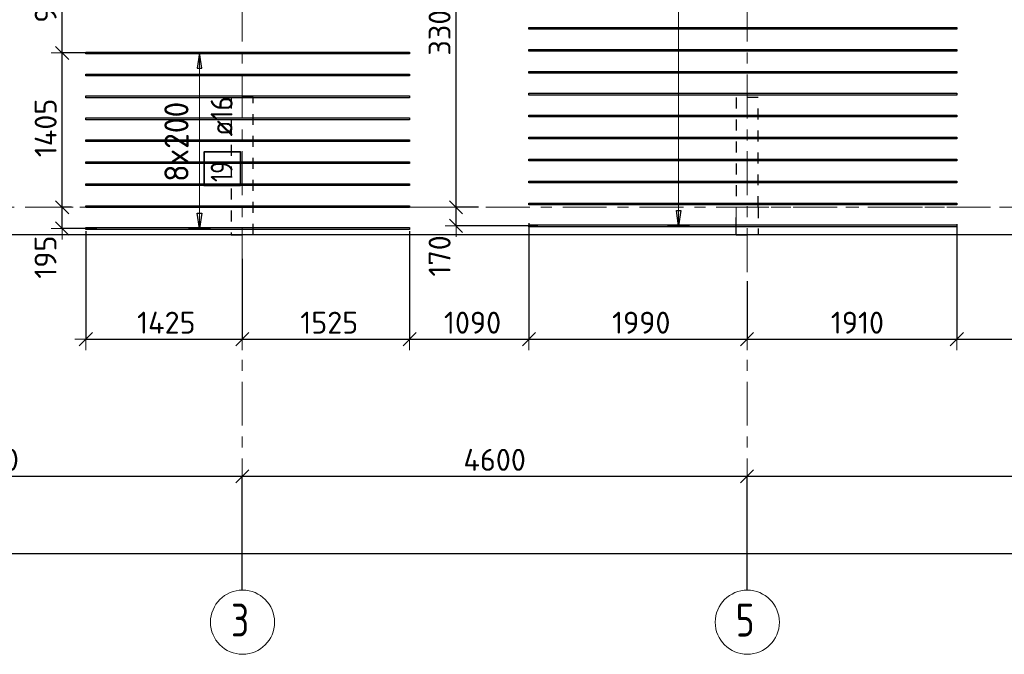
# Model space of a CAD drawing. Header units: metres. Extents: x -38 to 97, y -15 to 21.
# Tile 6 of 256: x 7.12 to 16.09, y -4.07 to 1.71. Entities that reach past the tile are written whole.
import ezdxf

# ---------------------------------------------------------------- set-up
doc = ezdxf.new("R2010")
doc.units = ezdxf.units.M
doc.header["$PDMODE"] = 65
for name, pattern in [('______11', [0.5, 0.4, -0.05, 0, -0.05]), ('______2', [0.0405, 0.03, -0.0105]), ('______3', [0.5, 0.4, -0.1]), ('______5', [1.1, 0.8, -0.1, 0.1, -0.1])]:
    doc.linetypes.add(name, pattern=pattern)
for name, color, linetype, lineweight in [('XR$2$Осевая линия (1)', 7, '______5', 13), ('XR$2$Размерная линия (1)', 7, 'Continuous', 13), ('XR$6$Балка (1)', 7, '______3', 13), ('XR$6$Перекрытие (1)', 7, 'Continuous', 35), ('XR$6$Размерная линия (1)', 7, 'Continuous', 13)]:
    doc.layers.add(name, color=color, linetype=linetype, lineweight=lineweight)
doc.layers.add('XR$6$Арм.стержн.Доп. Арм верхн.зоны Х', color=7, linetype='Continuous', lineweight=35, true_color=0x8c8cff)
doc.layers.add('XR$7$Стена_ бетон несущ.', color=7, linetype='Continuous', lineweight=70, true_color=0xb4b496)
doc.styles.add('ISOCPEUR', font='txt')
doc.dimstyles.new('DIMSTYLE_3', dxfattribs={"dimtxt": 0.2, "dimasz": 0.2, "dimexe": 0, "dimexo": 0, "dimgap": 0.1, "dimtad": 2, "dimdec": 0, "dimlfac": 1000, "dimrnd": 5, "dimzin": 12, "dimdsep": 46, "dimtxsty": 'ISOCPEUR', "dimblk1": 'ALL_ML_STRICH', "dimblk2": 'ALL_ML_STRICH', "dimsah": 1, "dimcen": 0, "dimclrd": 7, "dimclre": 256, "dimclrt": 7, "dimadec": 0, "dimazin": 0, "dimtfac": 1, "dimtdec": 0, "dimtix": 1, "dimtmove": 2, "dimatfit": 3, "dimfxl": 0, "dimtzin": 0, "dimlwd": 0, "dimlwe": -3, "dimarcsym": 0})
doc.dimstyles.new('DIMSTYLE_36', dxfattribs={"dimtxt": 0.2, "dimasz": 0.2, "dimexe": 0, "dimexo": 0, "dimgap": 0.1, "dimtad": 2, "dimdec": 0, "dimlfac": 1000, "dimrnd": 5, "dimzin": 12, "dimdsep": 46, "dimtxsty": 'ISOCPEUR', "dimblk1": 'ALL_ML_STRICH', "dimblk2": 'ALL_ML_STRICH', "dimsah": 1, "dimcen": 0, "dimclrd": 7, "dimclre": 256, "dimclrt": 7, "dimadec": 0, "dimazin": 0, "dimtfac": 1, "dimtdec": 0, "dimtix": 1, "dimtmove": 2, "dimatfit": 3, "dimfxl": 0, "dimtvp": 1.2, "dimtzin": 0, "dimlwd": 0, "dimlwe": -3, "dimarcsym": 0})

# ---------------------------------------------------------------- blocks, each defined once
blk = doc.blocks.new('ALL_ML_STRICH')
at = {"color": 0, "linetype": 'ByBlock', "lineweight": -2}
for p, q in [((0, -0.5), (0, 0.5)), ((-1, 0), (0.5, 0)), ((-0.3, -0.3), (0.3, 0.3))]:
    blk.add_line(p, q, dxfattribs=at)
blk = doc.blocks.new('*D12')
at = {"layer": 'DEFPOINTS', "color": 7, "linetype": 'Continuous', "lineweight": 13, "transparency": 33554687}
for p in [(0.5, -3.1033), (61.6, -3.1401), (0.5, -3.1563)]:
    blk.add_point(p, dxfattribs=at)
at = {"layer": 'XR$2$Размерная линия (1)', "color": 9, "linetype": 'Continuous', "lineweight": -2, "true_color": 0xc7c7c7, "transparency": 33554687}
for p, q in [((0.5, -3.1233), (0.5, -3.1563)), ((61.6, -3.1563), (61.6, -3.1563))]:
    blk.add_line(p, q, dxfattribs=at)
at = {"layer": 'XR$2$Размерная линия (1)', "color": 7, "linetype": 'Continuous', "lineweight": -2, "transparency": 33554687}
blk.add_line((0.5, -3.1563), (61.6, -3.1563), dxfattribs=at)
at = {"layer": 'XR$2$Размерная линия (1)', "color": 7, "linetype": 'Continuous', "lineweight": 13, "transparency": 33554687, "xscale": 0.2, "yscale": 0.2, "zscale": 0.2, "rotation": 180}
blk.add_blockref('ALL_ML_STRICH', (0.5, -3.1563), dxfattribs=at)
at = {"layer": 'XR$2$Размерная линия (1)', "color": 7, "linetype": 'Continuous', "lineweight": 13, "transparency": 33554687, "xscale": 0.2, "yscale": 0.2, "zscale": 0.2}
blk.add_blockref('ALL_ML_STRICH', (61.6, -3.1563), dxfattribs=at)
at = {"layer": 'XR$2$Размерная линия (1)', "color": 7, "linetype": 'Continuous', "lineweight": 13, "transparency": 33554687, "insert": (31.1, -3.0063), "char_height": 0.2, "width": 1, "attachment_point": 5, "style": 'ISOCPEUR'}
blk.add_mtext('\\A1;{61100}', dxfattribs=at)
blk = doc.blocks.new('*D14')
at = {"layer": 'DEFPOINTS', "color": 7, "linetype": 'Continuous', "lineweight": 13, "transparency": 33554687}
for p in [(4.5, -2.452), (4.5, -3.5132), (9.15, -3.5132)]:
    blk.add_point(p, dxfattribs=at)
at = {"layer": 'XR$2$Размерная линия (1)', "color": 9, "linetype": 'Continuous', "lineweight": -2, "true_color": 0xc7c7c7, "transparency": 33554687}
for p, q in [((4.5, -3.4932), (4.5, -2.452)), ((9.15, -3.4932), (9.15, -2.452))]:
    blk.add_line(p, q, dxfattribs=at)
at = {"layer": 'XR$2$Размерная линия (1)', "color": 7, "linetype": 'Continuous', "lineweight": -2, "transparency": 33554687}
blk.add_line((4.5, -2.452), (9.15, -2.452), dxfattribs=at)
at = {"layer": 'XR$2$Размерная линия (1)', "color": 7, "linetype": 'Continuous', "lineweight": 13, "transparency": 33554687, "xscale": 0.2, "yscale": 0.2, "zscale": 0.2, "rotation": 180}
blk.add_blockref('ALL_ML_STRICH', (4.5, -2.452), dxfattribs=at)
at = {"layer": 'XR$2$Размерная линия (1)', "color": 7, "linetype": 'Continuous', "lineweight": 13, "transparency": 33554687, "xscale": 0.2, "yscale": 0.2, "zscale": 0.2}
blk.add_blockref('ALL_ML_STRICH', (9.15, -2.452), dxfattribs=at)
at = {"layer": 'XR$2$Размерная линия (1)', "color": 7, "linetype": 'Continuous', "lineweight": 13, "transparency": 33554687, "insert": (6.825, -2.302), "char_height": 0.2, "width": 0.8, "attachment_point": 5, "style": 'ISOCPEUR'}
blk.add_mtext('\\A1;{4650}', dxfattribs=at)
blk = doc.blocks.new('*D15')
at = {"layer": 'DEFPOINTS', "color": 7, "linetype": 'Continuous', "lineweight": 13, "transparency": 33554687}
for p in [(9.15, -2.452), (9.15, -3.5132), (13.75, -3.5132)]:
    blk.add_point(p, dxfattribs=at)
at = {"layer": 'XR$2$Размерная линия (1)', "color": 9, "linetype": 'Continuous', "lineweight": -2, "true_color": 0xc7c7c7, "transparency": 33554687}
for p, q in [((9.15, -3.4932), (9.15, -2.452)), ((13.75, -3.4932), (13.75, -2.452))]:
    blk.add_line(p, q, dxfattribs=at)
at = {"layer": 'XR$2$Размерная линия (1)', "color": 7, "linetype": 'Continuous', "lineweight": -2, "transparency": 33554687}
blk.add_line((9.15, -2.452), (13.75, -2.452), dxfattribs=at)
at = {"layer": 'XR$2$Размерная линия (1)', "color": 7, "linetype": 'Continuous', "lineweight": 13, "transparency": 33554687, "xscale": 0.2, "yscale": 0.2, "zscale": 0.2, "rotation": 180}
blk.add_blockref('ALL_ML_STRICH', (9.15, -2.452), dxfattribs=at)
at = {"layer": 'XR$2$Размерная линия (1)', "color": 7, "linetype": 'Continuous', "lineweight": 13, "transparency": 33554687, "xscale": 0.2, "yscale": 0.2, "zscale": 0.2}
blk.add_blockref('ALL_ML_STRICH', (13.75, -2.452), dxfattribs=at)
at = {"layer": 'XR$2$Размерная линия (1)', "color": 7, "linetype": 'Continuous', "lineweight": 13, "transparency": 33554687, "insert": (11.45, -2.302), "char_height": 0.2, "width": 0.8, "attachment_point": 5, "style": 'ISOCPEUR'}
blk.add_mtext('\\A1;{4600}', dxfattribs=at)
blk = doc.blocks.new('*D16')
at = {"layer": 'DEFPOINTS', "color": 7, "linetype": 'Continuous', "lineweight": 13, "transparency": 33554687}
for p in [(13.75, -2.452), (13.75, -3.5132), (19.45, -3.6075)]:
    blk.add_point(p, dxfattribs=at)
at = {"layer": 'XR$2$Размерная линия (1)', "color": 9, "linetype": 'Continuous', "lineweight": -2, "true_color": 0xc7c7c7, "transparency": 33554687}
for p, q in [((13.75, -3.4932), (13.75, -2.452)), ((19.45, -3.5875), (19.45, -2.452))]:
    blk.add_line(p, q, dxfattribs=at)
at = {"layer": 'XR$2$Размерная линия (1)', "color": 7, "linetype": 'Continuous', "lineweight": -2, "transparency": 33554687}
blk.add_line((13.75, -2.452), (19.45, -2.452), dxfattribs=at)
at = {"layer": 'XR$2$Размерная линия (1)', "color": 7, "linetype": 'Continuous', "lineweight": 13, "transparency": 33554687, "xscale": 0.2, "yscale": 0.2, "zscale": 0.2, "rotation": 180}
blk.add_blockref('ALL_ML_STRICH', (13.75, -2.452), dxfattribs=at)
at = {"layer": 'XR$2$Размерная линия (1)', "color": 7, "linetype": 'Continuous', "lineweight": 13, "transparency": 33554687, "xscale": 0.2, "yscale": 0.2, "zscale": 0.2}
blk.add_blockref('ALL_ML_STRICH', (19.45, -2.452), dxfattribs=at)
at = {"layer": 'XR$2$Размерная линия (1)', "color": 7, "linetype": 'Continuous', "lineweight": 13, "transparency": 33554687, "insert": (16.61, -2.302), "char_height": 0.2, "width": 0.8, "attachment_point": 5, "style": 'ISOCPEUR'}
blk.add_mtext('\\A1;{5700}', dxfattribs=at)
blk = doc.blocks.new('*D950')
at = {"layer": 'DEFPOINTS', "color": 7, "linetype": 'Continuous', "lineweight": 13, "transparency": 33554687}
for p in [(7.6128, 0), (7.5076, -0.1936), (7.8432, -0.1936)]:
    blk.add_point(p, dxfattribs=at)
at = {"layer": 'XR$6$Размерная линия (1)', "color": 9, "linetype": 'Continuous', "lineweight": -2, "true_color": 0xc7c7c7, "transparency": 33554687}
for p, q in [((7.5928, 0), (7.5076, 0)), ((7.8232, -0.1936), (7.5076, -0.1936))]:
    blk.add_line(p, q, dxfattribs=at)
at = {"layer": 'XR$6$Размерная линия (1)', "color": 7, "linetype": 'Continuous', "lineweight": -2, "transparency": 33554687}
blk.add_line((7.5076, -0.1936), (7.5076, 0), dxfattribs=at)
at = {"layer": 'XR$6$Размерная линия (1)', "color": 7, "linetype": 'Continuous', "lineweight": 13, "transparency": 33554687, "xscale": 0.2, "yscale": 0.2, "zscale": 0.2}
for p, rotation in [((7.5076, 0), 90), ((7.5076, -0.1936), 270)]:
    blk.add_blockref('ALL_ML_STRICH', p, dxfattribs=dict(at, rotation=rotation))
at = {"layer": 'XR$6$Размерная линия (1)', "color": 7, "linetype": 'Continuous', "lineweight": 13, "transparency": 33554687, "insert": (7.3565, -0.4545), "char_height": 0.2, "width": 0.6, "attachment_point": 5, "rotation": 90, "style": 'ISOCPEUR'}
blk.add_mtext('\\A1;{195}', dxfattribs=at)
blk = doc.blocks.new('*D951')
at = {"layer": 'DEFPOINTS', "color": 7, "linetype": 'Continuous', "lineweight": 13, "transparency": 33554687}
for p in [(7.8804, 1.4064), (7.5076, 0), (7.6128, 0)]:
    blk.add_point(p, dxfattribs=at)
at = {"layer": 'XR$6$Размерная линия (1)', "color": 9, "linetype": 'Continuous', "lineweight": -2, "true_color": 0xc7c7c7, "transparency": 33554687}
for p, q in [((7.8604, 1.4064), (7.5076, 1.4064)), ((7.5928, 0), (7.5076, 0))]:
    blk.add_line(p, q, dxfattribs=at)
at = {"layer": 'XR$6$Размерная линия (1)', "color": 7, "linetype": 'Continuous', "lineweight": -2, "transparency": 33554687}
blk.add_line((7.5076, 0), (7.5076, 1.4064), dxfattribs=at)
at = {"layer": 'XR$6$Размерная линия (1)', "color": 7, "linetype": 'Continuous', "lineweight": 13, "transparency": 33554687, "xscale": 0.2, "yscale": 0.2, "zscale": 0.2}
for p, rotation in [((7.5076, 1.4064), 90), ((7.5076, 0), 270)]:
    blk.add_blockref('ALL_ML_STRICH', p, dxfattribs=dict(at, rotation=rotation))
at = {"layer": 'XR$6$Размерная линия (1)', "color": 7, "linetype": 'Continuous', "lineweight": 13, "transparency": 33554687, "insert": (7.3576, 0.7232), "char_height": 0.2, "width": 0.8, "attachment_point": 5, "rotation": 90, "style": 'ISOCPEUR'}
blk.add_mtext('\\A1;{1405}', dxfattribs=at)
blk = doc.blocks.new('*D952')
at = {"layer": 'DEFPOINTS', "color": 7, "linetype": 'Continuous', "lineweight": 13, "transparency": 33554687}
for p in [(8.1561, 2.3663), (7.5076, 1.4064), (7.8804, 1.4064)]:
    blk.add_point(p, dxfattribs=at)
at = {"layer": 'XR$6$Размерная линия (1)', "color": 9, "linetype": 'Continuous', "lineweight": -2, "true_color": 0xc7c7c7, "transparency": 33554687}
for p, q in [((8.1361, 2.3663), (7.5076, 2.3663)), ((7.8604, 1.4064), (7.5076, 1.4064))]:
    blk.add_line(p, q, dxfattribs=at)
at = {"layer": 'XR$6$Размерная линия (1)', "color": 7, "linetype": 'Continuous', "lineweight": -2, "transparency": 33554687}
blk.add_line((7.5076, 1.4064), (7.5076, 2.3663), dxfattribs=at)
at = {"layer": 'XR$6$Размерная линия (1)', "color": 7, "linetype": 'Continuous', "lineweight": 13, "transparency": 33554687, "xscale": 0.2, "yscale": 0.2, "zscale": 0.2}
for p, rotation in [((7.5076, 2.3663), 90), ((7.5076, 1.4064), 270)]:
    blk.add_blockref('ALL_ML_STRICH', p, dxfattribs=dict(at, rotation=rotation))
at = {"layer": 'XR$6$Размерная линия (1)', "color": 7, "linetype": 'Continuous', "lineweight": 13, "transparency": 33554687, "insert": (7.3576, 1.8963), "char_height": 0.2, "width": 0.6, "attachment_point": 5, "rotation": 90, "style": 'ISOCPEUR'}
blk.add_mtext('\\A1;{960}', dxfattribs=at)
blk = doc.blocks.new('*D1059')
at = {"layer": 'DEFPOINTS', "color": 7, "linetype": 'Continuous', "lineweight": 13, "transparency": 33554687}
for p in [(11.3212, 0), (11.098, -0.1691), (11.864, -0.1691)]:
    blk.add_point(p, dxfattribs=at)
at = {"layer": 'XR$6$Размерная линия (1)', "color": 9, "linetype": 'Continuous', "lineweight": -2, "true_color": 0xc7c7c7, "transparency": 33554687}
for p, q in [((11.3012, 0), (11.098, 0)), ((11.844, -0.1691), (11.098, -0.1691))]:
    blk.add_line(p, q, dxfattribs=at)
at = {"layer": 'XR$6$Размерная линия (1)', "color": 7, "linetype": 'Continuous', "lineweight": -2, "transparency": 33554687}
blk.add_line((11.098, -0.1691), (11.098, 0), dxfattribs=at)
at = {"layer": 'XR$6$Размерная линия (1)', "color": 7, "linetype": 'Continuous', "lineweight": 13, "transparency": 33554687, "xscale": 0.2, "yscale": 0.2, "zscale": 0.2}
for p, rotation in [((11.098, 0), 90), ((11.098, -0.1691), 270)]:
    blk.add_blockref('ALL_ML_STRICH', p, dxfattribs=dict(at, rotation=rotation))
at = {"layer": 'XR$6$Размерная линия (1)', "color": 7, "linetype": 'Continuous', "lineweight": 13, "transparency": 33554687, "insert": (10.9482, -0.4437), "char_height": 0.2, "width": 0.6, "attachment_point": 5, "rotation": 90, "style": 'ISOCPEUR'}
blk.add_mtext('\\A1;{170}', dxfattribs=at)
blk = doc.blocks.new('*D1060')
at = {"layer": 'DEFPOINTS', "color": 7, "linetype": 'Continuous', "lineweight": 13, "transparency": 33554687}
for p in [(11.3184, 3.3), (11.098, 0), (11.3212, 0)]:
    blk.add_point(p, dxfattribs=at)
at = {"layer": 'XR$6$Размерная линия (1)', "color": 9, "linetype": 'Continuous', "lineweight": -2, "true_color": 0xc7c7c7, "transparency": 33554687}
for p, q in [((11.2984, 3.3), (11.098, 3.3)), ((11.3012, 0), (11.098, 0))]:
    blk.add_line(p, q, dxfattribs=at)
at = {"layer": 'XR$6$Размерная линия (1)', "color": 7, "linetype": 'Continuous', "lineweight": -2, "transparency": 33554687}
blk.add_line((11.098, 0), (11.098, 3.3), dxfattribs=at)
at = {"layer": 'XR$6$Размерная линия (1)', "color": 7, "linetype": 'Continuous', "lineweight": 13, "transparency": 33554687, "xscale": 0.2, "yscale": 0.2, "zscale": 0.2}
for p, rotation in [((11.098, 3.3), 90), ((11.098, 0), 270)]:
    blk.add_blockref('ALL_ML_STRICH', p, dxfattribs=dict(at, rotation=rotation))
at = {"layer": 'XR$6$Размерная линия (1)', "color": 7, "linetype": 'Continuous', "lineweight": 13, "transparency": 33554687, "insert": (10.948, 1.66), "char_height": 0.2, "width": 0.8, "attachment_point": 5, "rotation": 90, "style": 'ISOCPEUR'}
blk.add_mtext('\\A1;{3300}', dxfattribs=at)
blk = doc.blocks.new('*D1192')
at = {"layer": 'DEFPOINTS', "color": 7, "linetype": 'Continuous', "lineweight": 13, "transparency": 33554687}
for p in [(7.7247, -0.1974), (9.15, -0.4509), (7.7247, -1.2018)]:
    blk.add_point(p, dxfattribs=at)
at = {"layer": 'XR$6$Размерная линия (1)', "color": 9, "linetype": 'Continuous', "lineweight": -2, "true_color": 0xc7c7c7, "transparency": 33554687}
for p, q in [((7.7247, -0.2174), (7.7247, -1.2018)), ((9.15, -0.4709), (9.15, -1.2018))]:
    blk.add_line(p, q, dxfattribs=at)
at = {"layer": 'XR$6$Размерная линия (1)', "color": 7, "linetype": 'Continuous', "lineweight": -2, "transparency": 33554687}
blk.add_line((7.7247, -1.2018), (9.15, -1.2018), dxfattribs=at)
at = {"layer": 'XR$6$Размерная линия (1)', "color": 7, "linetype": 'Continuous', "lineweight": 13, "transparency": 33554687, "xscale": 0.2, "yscale": 0.2, "zscale": 0.2, "rotation": 180}
blk.add_blockref('ALL_ML_STRICH', (7.7247, -1.2018), dxfattribs=at)
at = {"layer": 'XR$6$Размерная линия (1)', "color": 7, "linetype": 'Continuous', "lineweight": 13, "transparency": 33554687, "xscale": 0.2, "yscale": 0.2, "zscale": 0.2}
blk.add_blockref('ALL_ML_STRICH', (9.15, -1.2018), dxfattribs=at)
at = {"layer": 'XR$6$Размерная линия (1)', "color": 7, "linetype": 'Continuous', "lineweight": 13, "transparency": 33554687, "insert": (8.4574, -1.0518), "char_height": 0.2, "width": 0.8, "attachment_point": 5, "style": 'ISOCPEUR'}
blk.add_mtext('\\A1;{1425}', dxfattribs=at)
blk = doc.blocks.new('*D1193')
at = {"layer": 'DEFPOINTS', "color": 7, "linetype": 'Continuous', "lineweight": 13, "transparency": 33554687}
for p in [(10.6747, -0.1974), (9.15, -0.4509), (9.15, -1.2018)]:
    blk.add_point(p, dxfattribs=at)
at = {"layer": 'XR$6$Размерная линия (1)', "color": 9, "linetype": 'Continuous', "lineweight": -2, "true_color": 0xc7c7c7, "transparency": 33554687}
for p, q in [((10.6747, -0.2174), (10.6747, -1.2018)), ((9.15, -0.4709), (9.15, -1.2018))]:
    blk.add_line(p, q, dxfattribs=at)
at = {"layer": 'XR$6$Размерная линия (1)', "color": 7, "linetype": 'Continuous', "lineweight": -2, "transparency": 33554687}
blk.add_line((9.15, -1.2018), (10.6747, -1.2018), dxfattribs=at)
at = {"layer": 'XR$6$Размерная линия (1)', "color": 7, "linetype": 'Continuous', "lineweight": 13, "transparency": 33554687, "xscale": 0.2, "yscale": 0.2, "zscale": 0.2, "rotation": 180}
blk.add_blockref('ALL_ML_STRICH', (9.15, -1.2018), dxfattribs=at)
at = {"layer": 'XR$6$Размерная линия (1)', "color": 7, "linetype": 'Continuous', "lineweight": 13, "transparency": 33554687, "xscale": 0.2, "yscale": 0.2, "zscale": 0.2}
blk.add_blockref('ALL_ML_STRICH', (10.6747, -1.2018), dxfattribs=at)
at = {"layer": 'XR$6$Размерная линия (1)', "color": 7, "linetype": 'Continuous', "lineweight": 13, "transparency": 33554687, "insert": (9.9424, -1.0518), "char_height": 0.2, "width": 0.8, "attachment_point": 5, "style": 'ISOCPEUR'}
blk.add_mtext('\\A1;{1525}', dxfattribs=at)
blk = doc.blocks.new('*D1194')
at = {"layer": 'DEFPOINTS', "color": 7, "linetype": 'Continuous', "lineweight": 13, "transparency": 33554687}
for p in [(11.7623, -0.126), (10.6747, -0.1974), (10.6747, -1.2018)]:
    blk.add_point(p, dxfattribs=at)
at = {"layer": 'XR$6$Размерная линия (1)', "color": 9, "linetype": 'Continuous', "lineweight": -2, "true_color": 0xc7c7c7, "transparency": 33554687}
for p, q in [((11.7623, -0.146), (11.7623, -1.2018)), ((10.6747, -0.2174), (10.6747, -1.2018))]:
    blk.add_line(p, q, dxfattribs=at)
at = {"layer": 'XR$6$Размерная линия (1)', "color": 7, "linetype": 'Continuous', "lineweight": -2, "transparency": 33554687}
blk.add_line((10.6747, -1.2018), (11.7623, -1.2018), dxfattribs=at)
at = {"layer": 'XR$6$Размерная линия (1)', "color": 7, "linetype": 'Continuous', "lineweight": 13, "transparency": 33554687, "xscale": 0.2, "yscale": 0.2, "zscale": 0.2, "rotation": 180}
blk.add_blockref('ALL_ML_STRICH', (10.6747, -1.2018), dxfattribs=at)
at = {"layer": 'XR$6$Размерная линия (1)', "color": 7, "linetype": 'Continuous', "lineweight": 13, "transparency": 33554687, "xscale": 0.2, "yscale": 0.2, "zscale": 0.2}
blk.add_blockref('ALL_ML_STRICH', (11.7623, -1.2018), dxfattribs=at)
at = {"layer": 'XR$6$Размерная линия (1)', "color": 7, "linetype": 'Continuous', "lineweight": 13, "transparency": 33554687, "insert": (11.2485, -1.0518), "char_height": 0.2, "width": 0.8, "attachment_point": 5, "style": 'ISOCPEUR'}
blk.add_mtext('\\A1;{1090}', dxfattribs=at)
blk = doc.blocks.new('*D1195')
at = {"layer": 'DEFPOINTS', "color": 7, "linetype": 'Continuous', "lineweight": 13, "transparency": 33554687}
for p in [(11.7623, -0.126), (13.75, -0.6531), (11.7623, -1.2018)]:
    blk.add_point(p, dxfattribs=at)
at = {"layer": 'XR$6$Размерная линия (1)', "color": 9, "linetype": 'Continuous', "lineweight": -2, "true_color": 0xc7c7c7, "transparency": 33554687}
for p, q in [((11.7623, -0.146), (11.7623, -1.2018)), ((13.75, -0.6731), (13.75, -1.2018))]:
    blk.add_line(p, q, dxfattribs=at)
at = {"layer": 'XR$6$Размерная линия (1)', "color": 7, "linetype": 'Continuous', "lineweight": -2, "transparency": 33554687}
blk.add_line((11.7623, -1.2018), (13.75, -1.2018), dxfattribs=at)
at = {"layer": 'XR$6$Размерная линия (1)', "color": 7, "linetype": 'Continuous', "lineweight": 13, "transparency": 33554687, "xscale": 0.2, "yscale": 0.2, "zscale": 0.2, "rotation": 180}
blk.add_blockref('ALL_ML_STRICH', (11.7623, -1.2018), dxfattribs=at)
at = {"layer": 'XR$6$Размерная линия (1)', "color": 7, "linetype": 'Continuous', "lineweight": 13, "transparency": 33554687, "xscale": 0.2, "yscale": 0.2, "zscale": 0.2}
blk.add_blockref('ALL_ML_STRICH', (13.75, -1.2018), dxfattribs=at)
at = {"layer": 'XR$6$Размерная линия (1)', "color": 7, "linetype": 'Continuous', "lineweight": 13, "transparency": 33554687, "insert": (12.7861, -1.0518), "char_height": 0.2, "width": 0.8, "attachment_point": 5, "style": 'ISOCPEUR'}
blk.add_mtext('\\A1;{1990}', dxfattribs=at)
blk = doc.blocks.new('*D1196')
at = {"layer": 'DEFPOINTS', "color": 7, "linetype": 'Continuous', "lineweight": 13, "transparency": 33554687}
for p in [(15.6623, -0.1338), (13.75, -0.6531), (13.75, -1.2018)]:
    blk.add_point(p, dxfattribs=at)
at = {"layer": 'XR$6$Размерная линия (1)', "color": 9, "linetype": 'Continuous', "lineweight": -2, "true_color": 0xc7c7c7, "transparency": 33554687}
for p, q in [((15.6623, -0.1538), (15.6623, -1.2018)), ((13.75, -0.6731), (13.75, -1.2018))]:
    blk.add_line(p, q, dxfattribs=at)
at = {"layer": 'XR$6$Размерная линия (1)', "color": 7, "linetype": 'Continuous', "lineweight": -2, "transparency": 33554687}
blk.add_line((13.75, -1.2018), (15.6623, -1.2018), dxfattribs=at)
at = {"layer": 'XR$6$Размерная линия (1)', "color": 7, "linetype": 'Continuous', "lineweight": 13, "transparency": 33554687, "xscale": 0.2, "yscale": 0.2, "zscale": 0.2, "rotation": 180}
blk.add_blockref('ALL_ML_STRICH', (13.75, -1.2018), dxfattribs=at)
at = {"layer": 'XR$6$Размерная линия (1)', "color": 7, "linetype": 'Continuous', "lineweight": 13, "transparency": 33554687, "xscale": 0.2, "yscale": 0.2, "zscale": 0.2}
blk.add_blockref('ALL_ML_STRICH', (15.6623, -1.2018), dxfattribs=at)
at = {"layer": 'XR$6$Размерная линия (1)', "color": 7, "linetype": 'Continuous', "lineweight": 13, "transparency": 33554687, "insert": (14.7561, -1.0518), "char_height": 0.2, "width": 0.8, "attachment_point": 5, "style": 'ISOCPEUR'}
blk.add_mtext('\\A1;{1910}', dxfattribs=at)
blk = doc.blocks.new('*D1197')
at = {"layer": 'DEFPOINTS', "color": 7, "linetype": 'Continuous', "lineweight": 13, "transparency": 33554687}
for p in [(15.6623, -0.1338), (17.9341, -0.1136), (15.6623, -1.2018)]:
    blk.add_point(p, dxfattribs=at)
at = {"layer": 'XR$6$Размерная линия (1)', "color": 9, "linetype": 'Continuous', "lineweight": -2, "true_color": 0xc7c7c7, "transparency": 33554687}
for p, q in [((15.6623, -0.1538), (15.6623, -1.2018)), ((17.9341, -0.1336), (17.9341, -1.2018))]:
    blk.add_line(p, q, dxfattribs=at)
at = {"layer": 'XR$6$Размерная линия (1)', "color": 7, "linetype": 'Continuous', "lineweight": -2, "transparency": 33554687}
blk.add_line((15.6623, -1.2018), (17.9341, -1.2018), dxfattribs=at)
at = {"layer": 'XR$6$Размерная линия (1)', "color": 7, "linetype": 'Continuous', "lineweight": 13, "transparency": 33554687, "xscale": 0.2, "yscale": 0.2, "zscale": 0.2, "rotation": 180}
blk.add_blockref('ALL_ML_STRICH', (15.6623, -1.2018), dxfattribs=at)
at = {"layer": 'XR$6$Размерная линия (1)', "color": 7, "linetype": 'Continuous', "lineweight": 13, "transparency": 33554687, "xscale": 0.2, "yscale": 0.2, "zscale": 0.2}
blk.add_blockref('ALL_ML_STRICH', (17.9341, -1.2018), dxfattribs=at)
at = {"layer": 'XR$6$Размерная линия (1)', "color": 7, "linetype": 'Continuous', "lineweight": 13, "transparency": 33554687, "insert": (16.8082, -1.0518), "char_height": 0.2, "width": 0.8, "attachment_point": 5, "style": 'ISOCPEUR'}
blk.add_mtext('\\A1;{2270}', dxfattribs=at)

msp = doc.modelspace()

# ---------------------------------------------------------------- linework, layer by layer
at = {"layer": 'XR$2$Осевая линия (1)', "color": 253, "linetype": '______11', "lineweight": 13, "true_color": 0xa0a0a0, "transparency": 33554687}
for p, q in [((9.15, -3.39), (9.15, 19.78)), ((13.75, -3.39), (13.75, 8.13)), ((-2.63, 0), (62.6, 0))]:
    msp.add_line(p, q, dxfattribs=at)
at = {"layer": 'XR$2$Осевая линия (1)', "color": 7, "linetype": 'Continuous', "lineweight": 13, "transparency": 33554687}
for centre in [(9.1524, -3.7819), (13.7524, -3.7819)]:
    msp.add_circle(centre, 0.2924, dxfattribs=at)
at = {"layer": 'XR$6$Арм.стержн.Доп. Арм верхн.зоны Х', "color": 7, "linetype": 'Continuous', "lineweight": 13, "transparency": 33554687}
for p, q in [((13.1266, -0.1691), (13.1266, 4.6309)), ((8.7599, 1.4064), (8.7599, 1.4064)), ((8.7599, -0.1936), (8.7599, 1.4064)), ((13.1266, -0.1691), (13.1266, -0.1691)), ((8.7599, -0.1936), (8.7599, -0.1936))]:
    msp.add_line(p, q, dxfattribs=at)
at = {"layer": 'XR$6$Арм.стержн.Доп. Арм верхн.зоны Х', "color": 253, "linetype": 'Continuous', "lineweight": -3, "true_color": 0xa0a0a0, "transparency": 33554687}
for p, q in [((8.7599, 1.4064), (8.6599, 1.4064)), ((8.7599, 1.4064), (8.8599, 1.4064)), ((13.1266, -0.1691), (13.0266, -0.1691)), ((13.1266, -0.1691), (13.2266, -0.1691)), ((8.7599, -0.1936), (8.6599, -0.1936)), ((8.7599, -0.1936), (8.8599, -0.1936))]:
    msp.add_line(p, q, dxfattribs=at)
at = {"layer": 'XR$6$Арм.стержн.Доп. Арм верхн.зоны Х', "color": 7, "linetype": 'Continuous', "lineweight": 25, "transparency": 33554687}
for p, q in [((8.7599, 1.4064), (8.7399, 1.2664)), ((8.7799, 1.2664), (8.7599, 1.4064)), ((8.7399, 1.2664), (8.7799, 1.2664)), ((8.7599, -0.1936), (8.7399, -0.0536)), ((8.7399, -0.0536), (8.7799, -0.0536)), ((8.7799, -0.0536), (8.7599, -0.1936)), ((13.1266, -0.1691), (13.1066, -0.0291)), ((13.1066, -0.0291), (13.1466, -0.0291)), ((13.1466, -0.0291), (13.1266, -0.1691))]:
    msp.add_line(p, q, dxfattribs=at)
for points in [[(15.6623, 1.6229), (11.7623, 1.6229), (11.7623, 1.6389), (15.6623, 1.6389), (15.6623, 1.6229)], [(15.6623, 1.4229), (11.7623, 1.4229), (11.7623, 1.4389), (15.6623, 1.4389), (15.6623, 1.4229)], [(10.6747, 1.3984), (7.7247, 1.3984), (7.7247, 1.4144), (10.6747, 1.4144), (10.6747, 1.3984)], [(10.6747, 1.1984), (7.7247, 1.1984), (7.7247, 1.2144), (10.6747, 1.2144), (10.6747, 1.1984)], [(15.6623, 1.2229), (11.7623, 1.2229), (11.7623, 1.2389), (15.6623, 1.2389), (15.6623, 1.2229)], [(10.6747, 0.9984), (7.7247, 0.9984), (7.7247, 1.0144), (10.6747, 1.0144), (10.6747, 0.9984)], [(15.6623, 1.0229), (11.7623, 1.0229), (11.7623, 1.0389), (15.6623, 1.0389), (15.6623, 1.0229)], [(10.6747, 0.7984), (7.7247, 0.7984), (7.7247, 0.8144), (10.6747, 0.8144), (10.6747, 0.7984)], [(15.6623, 0.8229), (11.7623, 0.8229), (11.7623, 0.8389), (15.6623, 0.8389), (15.6623, 0.8229)], [(15.6623, 0.6229), (11.7623, 0.6229), (11.7623, 0.6389), (15.6623, 0.6389), (15.6623, 0.6229)], [(10.6747, 0.5984), (7.7247, 0.5984), (7.7247, 0.6144), (10.6747, 0.6144), (10.6747, 0.5984)], [(10.6747, 0.3984), (7.7247, 0.3984), (7.7247, 0.4144), (10.6747, 0.4144), (10.6747, 0.3984)], [(15.6623, 0.4229), (11.7623, 0.4229), (11.7623, 0.4389), (15.6623, 0.4389), (15.6623, 0.4229)], [(10.6747, 0.1984), (7.7247, 0.1984), (7.7247, 0.2144), (10.6747, 0.2144), (10.6747, 0.1984)], [(15.6623, 0.2229), (11.7623, 0.2229), (11.7623, 0.2389), (15.6623, 0.2389), (15.6623, 0.2229)], [(10.6747, -0.0016), (7.7247, -0.0016), (7.7247, 0.0144), (10.6747, 0.0144), (10.6747, -0.0016)], [(15.6623, 0.0229), (11.7623, 0.0229), (11.7623, 0.0389), (15.6623, 0.0389), (15.6623, 0.0229)], [(15.6623, -0.1771), (11.7623, -0.1771), (11.7623, -0.1611), (15.6623, -0.1611), (15.6623, -0.1771)], [(10.6747, -0.2016), (7.7247, -0.2016), (7.7247, -0.1856), (10.6747, -0.1856), (10.6747, -0.2016)]]:
    msp.add_lwpolyline(points, dxfattribs=at)
at = {"layer": 'XR$6$Арм.стержн.Доп. Арм верхн.зоны Х', "color": 7, "linetype": 'Continuous', "lineweight": 35, "transparency": 33554687}
msp.add_lwpolyline([(9.1349, 0.1973), (9.1349, 0.504), (8.8016, 0.504), (8.8016, 0.1973), (9.1349, 0.1973)], dxfattribs=at)
at = {"layer": 'XR$6$Балка (1)', "color": 7, "linetype": '______2', "lineweight": 18, "transparency": 33554687}
for p, q in [((13.6501, 0.0002), (13.6501, -0.2498)), ((19.55, 0.0002), (13.6501, 0.0002))]:
    msp.add_line(p, q, dxfattribs=at)
at = {"layer": 'XR$6$Перекрытие (1)', "color": 7, "linetype": 'Continuous', "lineweight": 25, "transparency": 33554687}
for p, q in [((13.6501, -0.2498), (0.25, -0.2498)), ((13.6501, -0.2498), (13.6501, -0.2498)), ((19.55, -0.2498), (13.6501, -0.2498))]:
    msp.add_line(p, q, dxfattribs=at)
at = {"layer": 'XR$7$Стена_ бетон несущ.', "color": 253, "linetype": '______2', "lineweight": -3, "true_color": 0xa0a0a0, "transparency": 33554687}
for p, q in [((9.25, 1), (9.05, 1)), ((9.05, 1), (9.05, 0.75)), ((9.25, 0.75), (9.25, 1)), ((13.85, 1), (13.65, 1)), ((13.65, 1), (13.65, 0)), ((13.85, 0), (13.85, 1)), ((9.05, 0.75), (9.05, 0.5702)), ((9.25, -0.25), (9.25, 0.75)), ((9.05, 0.5702), (9.05, -0.25)), ((13.65, 0), (13.6501, 0)), ((13.6501, -0.194), (13.6501, 0)), ((13.85, 0), (13.85, -0.194)), ((9.05, -0.25), (9.25, -0.25)), ((13.6501, -0.25), (13.6501, -0.194)), ((13.6501, -0.25), (13.85, -0.25)), ((13.85, -0.194), (13.85, -0.25))]:
    msp.add_line(p, q, dxfattribs=at)

# ---------------------------------------------------------------- texts
at = {"layer": 'XR$2$Осевая линия (1)', "color": 7, "linetype": 'Continuous', "lineweight": 13, "transparency": 33554687, "char_height": 0.3, "width": 0.326407, "attachment_point": 7, "style": 'ISOCPEUR'}
for s, insert in [('\\W0.78;3', (9.0474, -3.9124)), ('\\W0.78;5', (13.6474, -3.9124))]:
    msp.add_mtext(s, dxfattribs=dict(at, insert=insert))
at = {"layer": 'XR$6$Арм.стержн.Доп. Арм верхн.зоны Х', "color": 7, "linetype": 'Continuous', "lineweight": 13, "transparency": 33554687, "insert": (8.6599, 0.2324), "char_height": 0.22, "width": 0.873359, "attachment_point": 7, "rotation": 90, "style": 'ISOCPEUR'}
msp.add_mtext('\\W0.95;8x200', dxfattribs=at)
at = {"layer": 'XR$6$Арм.стержн.Доп. Арм верхн.зоны Х', "color": 7, "linetype": 'Continuous', "lineweight": 25, "transparency": 33554687, "char_height": 0.2, "attachment_point": 7, "rotation": 90, "style": 'ISOCPEUR'}
for s, insert, width in [('\\W0.89; ø16 ', (9.0616, 0.5373), 0.749105), ('\\W0.75;19', (9.0616, 0.2306), 0.314854)]:
    msp.add_mtext(s, dxfattribs=dict(at, insert=insert, width=width))

# ---------------------------------------------------------------- dimensions: what is measured, and where the dimension line sits
at = {"layer": 'XR$2$Размерная линия (1)', "color": 7, "linetype": 'Continuous', "lineweight": 13, "transparency": 33554687}
for base, p1, p2, picture, middle in [((9.15, -2.452), (4.5, -3.4932), (9.15, -3.4932), '*D14', (6.825, -2.302)), ((13.75, -2.452), (9.15, -3.4932), (13.75, -3.4932), '*D15', (11.45, -2.302)), ((19.45, -2.452), (13.75, -3.4932), (19.45, -3.5875), '*D16', (16.61, -2.302)), ((61.6, -3.1563), (0.5, -3.1233), (61.6, -3.1563), '*D12', (31.1, -3.0063))]:
    dim = msp.add_linear_dim(base=base, p1=p1, p2=p2, dimstyle='DIMSTYLE_3', override={"dimpost": '<>', "dimclrd": 7, "dimclre": 9, "dimclrt": 7, "dimlwd": 0, "dimlwe": 65533}, dxfattribs=at)
    dim.commit()
    dim.dimension.update_dxf_attribs({"geometry": picture, "text_midpoint": middle, "dimtype": 160})
at = {"layer": 'XR$6$Размерная линия (1)', "color": 7, "linetype": 'Continuous', "lineweight": 13, "transparency": 33554687}
for base, p1, p2, dimstyle, picture, middle in [((11.098, 3.3), (11.3012, 0), (11.2984, 3.3), 'DIMSTYLE_3', '*D1060', (10.948, 1.66)), ((7.5076, 2.3663), (7.8604, 1.4064), (8.1361, 2.3663), 'DIMSTYLE_3', '*D952', (7.3576, 1.8963)), ((7.5076, 1.4064), (7.5928, 0), (7.8604, 1.4064), 'DIMSTYLE_3', '*D951', (7.3576, 0.7232)), ((7.5076, 0), (7.8232, -0.1936), (7.5928, 0), 'DIMSTYLE_36', '*D950', (7.3565, -0.4545)), ((11.098, 0), (11.844, -0.1691), (11.3012, 0), 'DIMSTYLE_36', '*D1059', (10.9482, -0.4437))]:
    dim = msp.add_linear_dim(base=base, p1=p1, p2=p2, angle=90, dimstyle=dimstyle, override={"dimpost": '<>', "dimclrd": 7, "dimclre": 9, "dimclrt": 7, "dimlwd": 0, "dimlwe": 65533}, dxfattribs=at)
    dim.commit()
    dim.dimension.update_dxf_attribs({"geometry": picture, "text_midpoint": middle, "dimtype": 160})
for base, p1, p2, picture, middle in [((11.7623, -1.2018), (10.6747, -0.2174), (11.7623, -0.146), '*D1194', (11.2485, -1.0518)), ((13.75, -1.2018), (11.7623, -0.146), (13.75, -0.6731), '*D1195', (12.7861, -1.0518)), ((15.6623, -1.2018), (13.75, -0.6731), (15.6623, -0.1538), '*D1196', (14.7561, -1.0518)), ((17.9341, -1.2018), (15.6623, -0.1538), (17.9341, -0.1336), '*D1197', (16.8082, -1.0518)), ((9.15, -1.2018), (7.7247, -0.2174), (9.15, -0.4709), '*D1192', (8.4574, -1.0518)), ((10.6747, -1.2018), (9.15, -0.4709), (10.6747, -0.2174), '*D1193', (9.9424, -1.0518))]:
    dim = msp.add_linear_dim(base=base, p1=p1, p2=p2, dimstyle='DIMSTYLE_3', override={"dimpost": '<>', "dimclrd": 7, "dimclre": 9, "dimclrt": 7, "dimlwd": 0, "dimlwe": 65533}, dxfattribs=at)
    dim.commit()
    dim.dimension.update_dxf_attribs({"geometry": picture, "text_midpoint": middle, "dimtype": 160})

doc.saveas('drawing.dxf')
